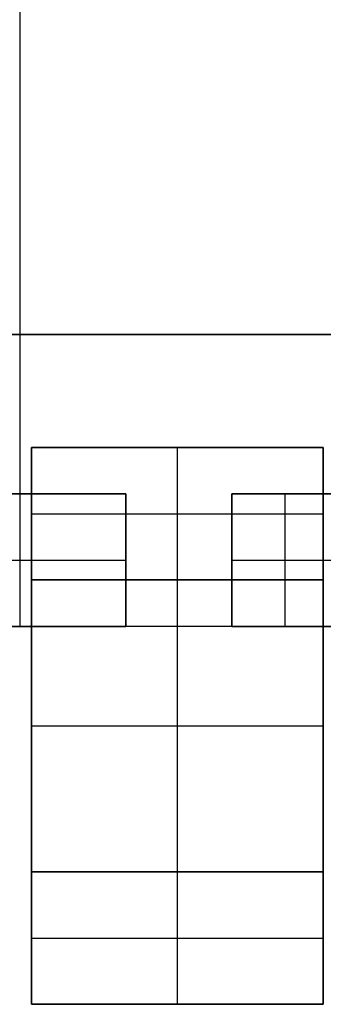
# Model space of a CAD drawing. Header units: millimetres. Extents: x -68 to 68, y -70 to 54.
# Tile 49 of 83: x -22.8 to -22.228, y -22.1 to -20.244. Entities that reach past the tile are written whole.
import ezdxf

# ---------------------------------------------------------------- set-up
doc = ezdxf.new("R2010")
doc.units = ezdxf.units.MM
doc.layers.add('Layer 01', color=7, linetype='Continuous', true_color=0x000000)

# ---------------------------------------------------------------- blocks, each defined once
blk = doc.blocks.new('MOLD.step')
at = {"layer": 'Layer 01', "color": 250, "true_color": 0x181818}
for p, q in [((-1.5, 0.775), (1.5, 0.775)), ((1.5, 0.075), (1.5, 0.775)), ((1.5, 0.3875, -1.5), (1.5, 0.3875, 1.5)), ((1.375, 0.075, 0.2), (1.375, 0.075, -0.2)), ((0.95, 0.0375, -0.95), (0.95, 0.0375, 0.95)), ((1.2499, 0.0375, -0.2), (1.2499, 0.0375, 0.2)), ((0.95, 0), (1.2499, 0))]:
    blk.add_line(p, q, dxfattribs=at)
for points in [[(1.5, 0.775, -1.5), (1.5, 0.775), (1.5, 0.775, 1.5)], [(0.95, 0.075, 0.95), (0.95, 0.075, 0), (0.95, 0.075, -0.95)], [(1.2499, 0.075, -0.2), (1.2499, 0.075, 0), (1.2499, 0.075, 0.2)], [(1.5, 0.075, 0.2), (1.5, 0.075, 0), (1.5, 0.075, -0.2)], [(0.95, 0, -0.95), (0.95, 0, 0), (0.95, 0, 0.95)], [(1.2499, 0, 0.2), (1.2499, 0, 0), (1.2499, 0, -0.2)]]:
    blk.add_open_spline(points, degree=2, dxfattribs=at)
blk = doc.blocks.new('Open CASCADE STEP translator 6.8 1.19.1.1.11.step')
at = {"layer": 'Layer 01', "color": 254, "true_color": 0xe1e1e1}
for p, q in [((0.4, 0, 1.375), (0.4, 0.1, 1.375)), ((0.4, 0.1, 1.375), (0.5999, 0.1, 1.375)), ((0.4999, 0.1, 1.25), (0.4999, 0, 1.25)), ((0.4999, 0, 1.5), (0.4999, 0.1, 1.5)), ((0.4999, 0.1, 1.5), (0.4999, 0.1, 1.25)), ((0.5999, 0, 1.375), (0.5999, 0.1, 1.375)), ((0.4, 0.05, 1.25), (0.4, 0.05, 1.5)), ((0.5999, 0.05, 1.25), (0.4, 0.05, 1.25)), ((0.4, 0.05, 1.5), (0.5999, 0.05, 1.5)), ((0.5999, 0.05, 1.25), (0.5999, 0.05, 1.5)), ((0.4, 0, 1.375), (0.5999, 0, 1.375)), ((0.4999, 0, 1.5), (0.4999, 0, 1.25))]:
    blk.add_line(p, q, dxfattribs=at)
for points in [[(0.4, 0, 1.5), (0.4, 0.05, 1.5), (0.4, 0.1, 1.5)], [(0.4, 0.1, 1.5), (0.4, 0.1, 1.375), (0.4, 0.1, 1.25)], [(0.4, 0.1, 1.25), (0.4, 0.05, 1.25), (0.4, 0, 1.25)], [(0.4, 0.1, 1.25), (0.4999, 0.1, 1.25), (0.5999, 0.1, 1.25)], [(0.5999, 0.1, 1.5), (0.4999, 0.1, 1.5), (0.4, 0.1, 1.5)], [(0.5999, 0.1, 1.25), (0.5999, 0.05, 1.25), (0.5999, 0, 1.25)], [(0.5999, 0.1, 1.25), (0.5999, 0.1, 1.375), (0.5999, 0.1, 1.5)], [(0.5999, 0.1, 1.5), (0.5999, 0.05, 1.5), (0.5999, 0, 1.5)], [(0.5999, 0, 1.25), (0.4999, 0, 1.25), (0.4, 0, 1.25)], [(0.4, 0, 1.5), (0.4999, 0, 1.5), (0.5999, 0, 1.5)], [(0.4, 0, 1.25), (0.4, 0, 1.375), (0.4, 0, 1.5)], [(0.5999, 0, 1.5), (0.5999, 0, 1.375), (0.5999, 0, 1.25)]]:
    blk.add_open_spline(points, degree=2, dxfattribs=at)
blk = doc.blocks.new('Open CASCADE STEP translator 6.8 1.19.1.1.12.step')
at = {"layer": 'Layer 01', "color": 254, "true_color": 0xe1e1e1}
for p, q in [((0.7999, 0, 1.375), (0.7999, 0.1, 1.375)), ((0.7999, 0.1, 1.375), (0.9999, 0.1, 1.375)), ((0.8999, 0.1, 1.25), (0.8999, 0, 1.25)), ((0.8999, 0, 1.5), (0.8999, 0.1, 1.5)), ((0.8999, 0.1, 1.5), (0.8999, 0.1, 1.25)), ((0.9999, 0, 1.375), (0.9999, 0.1, 1.375)), ((0.7999, 0.05, 1.25), (0.7999, 0.05, 1.5)), ((0.9999, 0.05, 1.25), (0.7999, 0.05, 1.25)), ((0.7999, 0.05, 1.5), (0.9999, 0.05, 1.5)), ((0.9999, 0.05, 1.25), (0.9999, 0.05, 1.5)), ((0.7999, 0, 1.375), (0.9999, 0, 1.375)), ((0.8999, 0, 1.5), (0.8999, 0, 1.25))]:
    blk.add_line(p, q, dxfattribs=at)
for points in [[(0.7999, 0, 1.5), (0.7999, 0.05, 1.5), (0.7999, 0.1, 1.5)], [(0.7999, 0.1, 1.5), (0.7999, 0.1, 1.375), (0.7999, 0.1, 1.25)], [(0.7999, 0.1, 1.25), (0.7999, 0.05, 1.25), (0.7999, 0, 1.25)], [(0.7999, 0.1, 1.25), (0.8999, 0.1, 1.25), (0.9999, 0.1, 1.25)], [(0.9999, 0.1, 1.5), (0.8999, 0.1, 1.5), (0.7999, 0.1, 1.5)], [(0.9999, 0.1, 1.25), (0.9999, 0.05, 1.25), (0.9999, 0, 1.25)], [(0.9999, 0.1, 1.25), (0.9999, 0.1, 1.375), (0.9999, 0.1, 1.5)], [(0.9999, 0.1, 1.5), (0.9999, 0.05, 1.5), (0.9999, 0, 1.5)], [(0.9999, 0, 1.25), (0.8999, 0, 1.25), (0.7999, 0, 1.25)], [(0.7999, 0, 1.5), (0.8999, 0, 1.5), (0.9999, 0, 1.5)], [(0.7999, 0, 1.25), (0.7999, 0, 1.375), (0.7999, 0, 1.5)], [(0.9999, 0, 1.5), (0.9999, 0, 1.375), (0.9999, 0, 1.25)]]:
    blk.add_open_spline(points, degree=2, dxfattribs=at)
blk = doc.blocks.new('Open CASCADE STEP translator 6.8 1.19.1.1.13.step')
at = {"layer": 'Layer 01', "color": 254, "true_color": 0xe1e1e1}
for p, q in [((1.2499, 0, 1.36), (1.2499, 0.1, 1.36)), ((1.2499, 0.1, 1.35), (1.4471, 0.1, 1.35)), ((1.2899, 0, 1.45), (1.2899, 0.1, 1.45)), ((1.3499, 0.1, 1.4471), (1.3499, 0.1, 1.25)), ((1.3599, 0.1, 1.25), (1.3599, 0, 1.25)), ((1.4499, 0.1, 1.29), (1.4499, 0, 1.29)), ((1.2499, 0.05, 1.45), (1.3299, 0.05, 1.45)), ((1.2499, 0.05, 1.27), (1.2499, 0.05, 1.45)), ((1.4499, 0.05, 1.25), (1.2699, 0.05, 1.25)), ((1.4499, 0.05, 1.25), (1.4499, 0.05, 1.33)), ((1.2499, 0, 1.35), (1.4471, 0, 1.35)), ((1.3499, 0, 1.4471), (1.3499, 0, 1.25))]:
    blk.add_line(p, q, dxfattribs=at)
at = {"layer": 'Layer 01', "color": 254, "true_color": 0xe1e1e1, "extrusion": (0, -1, 0)}
for centre, radius, start, end in [((1.2699, 1.27, -0.1), 0.02, 180, 270), ((1.3218, 1.3218, -0.1), 0.1284, 3.6462, 86.3538)]:
    blk.add_arc(centre, radius, start, end, dxfattribs=at)
at = {"layer": 'Layer 01', "color": 254, "true_color": 0xe1e1e1, "extrusion": (0, 1, 0)}
for centre, radius, start, end in [((-1.2699, 1.27, 0.05), 0.02, 270, 0), ((-1.3218, 1.3218, 0.05), 0.1284, 93.6462, 176.3538), ((-1.2699, 1.27), 0.02, 270, 0), ((-1.3218, 1.3218), 0.1284, 93.6462, 176.3538)]:
    blk.add_arc(centre, radius, start, end, dxfattribs=at)
at = {"layer": 'Layer 01', "color": 254, "true_color": 0xe1e1e1}
for points in [[(1.2499, 0, 1.27), (1.2499, 0.05, 1.27), (1.2499, 0.1, 1.27)], [(1.3299, 0.1, 1.45), (1.2899, 0.1, 1.45), (1.2499, 0.1, 1.45)], [(1.2499, 0.1, 1.45), (1.2499, 0.05, 1.45), (1.2499, 0, 1.45)], [(1.2499, 0.1, 1.45), (1.2499, 0.1, 1.36), (1.2499, 0.1, 1.27)], [(1.2699, 0.1, 1.25), (1.2699, 0.05, 1.25), (1.2699, 0, 1.25)], [(1.2699, 0.1, 1.25), (1.3599, 0.1, 1.25), (1.4499, 0.1, 1.25)], [(1.3299, 0.1, 1.45), (1.3299, 0.05, 1.45), (1.3299, 0, 1.45)], [(1.4499, 0.1, 1.25), (1.4499, 0.05, 1.25), (1.4499, 0, 1.25)], [(1.4499, 0.1, 1.25), (1.4499, 0.1, 1.29), (1.4499, 0.1, 1.33)], [(1.4499, 0.1, 1.33), (1.4499, 0.05, 1.33), (1.4499, 0, 1.33)], [(1.2499, 0, 1.45), (1.2899, 0, 1.45), (1.3299, 0, 1.45)], [(1.2499, 0, 1.27), (1.2499, 0, 1.36), (1.2499, 0, 1.45)], [(1.4499, 0, 1.25), (1.3599, 0, 1.25), (1.2699, 0, 1.25)], [(1.4499, 0, 1.33), (1.4499, 0, 1.29), (1.4499, 0, 1.25)]]:
    blk.add_open_spline(points, degree=2, dxfattribs=at)
blk = doc.blocks.new('Open CASCADE STEP translator 6.8 1.19.1.1.14.step')
at = {"layer": 'Layer 01', "color": 254, "true_color": 0xe1e1e1}
for p, q in [((1.2499, 0, 0.9), (1.2499, 0.1, 0.9)), ((1.2499, 0.1, 0.9), (1.4999, 0.1, 0.9)), ((1.3749, 0, 1), (1.3749, 0.1, 1)), ((1.3749, 0.1, 0.8), (1.3749, 0, 0.8)), ((1.3749, 0.1, 1), (1.3749, 0.1, 0.8)), ((1.4999, 0, 0.9), (1.4999, 0.1, 0.9)), ((1.2499, 0.05, 1), (1.4999, 0.05, 1)), ((1.2499, 0.05, 0.8), (1.2499, 0.05, 1)), ((1.4999, 0.05, 0.8), (1.2499, 0.05, 0.8)), ((1.4999, 0.05, 0.8), (1.4999, 0.05, 1)), ((1.2499, 0, 0.9), (1.4999, 0, 0.9)), ((1.3749, 0, 1), (1.3749, 0, 0.8))]:
    blk.add_line(p, q, dxfattribs=at)
for points in [[(1.4999, 0.1, 1), (1.3749, 0.1, 1), (1.2499, 0.1, 1)], [(1.2499, 0.1, 1), (1.2499, 0.05, 1), (1.2499, 0, 1)], [(1.2499, 0.1, 1), (1.2499, 0.1, 0.9), (1.2499, 0.1, 0.8)], [(1.2499, 0.1, 0.8), (1.2499, 0.05, 0.8), (1.2499, 0, 0.8)], [(1.2499, 0.1, 0.8), (1.3749, 0.1, 0.8), (1.4999, 0.1, 0.8)], [(1.4999, 0, 0.8), (1.4999, 0.05, 0.8), (1.4999, 0.1, 0.8)], [(1.4999, 0.1, 0.8), (1.4999, 0.1, 0.9), (1.4999, 0.1, 1)], [(1.4999, 0.1, 1), (1.4999, 0.05, 1), (1.4999, 0, 1)], [(1.2499, 0, 1), (1.3749, 0, 1), (1.4999, 0, 1)], [(1.2499, 0, 0.8), (1.2499, 0, 0.9), (1.2499, 0, 1)], [(1.4999, 0, 0.8), (1.3749, 0, 0.8), (1.2499, 0, 0.8)], [(1.4999, 0, 1), (1.4999, 0, 0.9), (1.4999, 0, 0.8)]]:
    blk.add_open_spline(points, degree=2, dxfattribs=at)
blk = doc.blocks.new('Open CASCADE STEP translator 6.8 1.19.1.1.20.step')
at = {"layer": 'Layer 01', "color": 254, "true_color": 0xe1e1e1}
for p, q in [((0.7999, 0, -1.3749), (0.7999, 0.1, -1.3749)), ((0.7999, 0.1, -1.3749), (0.9999, 0.1, -1.3749)), ((0.8999, 0, -1.2499), (0.8999, 0.1, -1.2499)), ((0.8999, 0.1, -1.4999), (0.8999, 0, -1.4999)), ((0.8999, 0.1, -1.2499), (0.8999, 0.1, -1.4999)), ((0.9999, 0, -1.3749), (0.9999, 0.1, -1.3749)), ((0.7999, 0.05, -1.2499), (0.9999, 0.05, -1.2499)), ((0.7999, 0.05, -1.4999), (0.7999, 0.05, -1.2499)), ((0.9999, 0.05, -1.4999), (0.7999, 0.05, -1.4999)), ((0.9999, 0.05, -1.4999), (0.9999, 0.05, -1.2499)), ((0.7999, 0, -1.3749), (0.9999, 0, -1.3749)), ((0.8999, 0, -1.2499), (0.8999, 0, -1.4999))]:
    blk.add_line(p, q, dxfattribs=at)
for points in [[(0.9999, 0.1, -1.2499), (0.8999, 0.1, -1.2499), (0.7999, 0.1, -1.2499)], [(0.7999, 0.1, -1.2499), (0.7999, 0.05, -1.2499), (0.7999, 0, -1.2499)], [(0.7999, 0.1, -1.2499), (0.7999, 0.1, -1.3749), (0.7999, 0.1, -1.4999)], [(0.7999, 0.1, -1.4999), (0.7999, 0.05, -1.4999), (0.7999, 0, -1.4999)], [(0.7999, 0.1, -1.4999), (0.8999, 0.1, -1.4999), (0.9999, 0.1, -1.4999)], [(0.9999, 0, -1.4999), (0.9999, 0.05, -1.4999), (0.9999, 0.1, -1.4999)], [(0.9999, 0.1, -1.4999), (0.9999, 0.1, -1.3749), (0.9999, 0.1, -1.2499)], [(0.9999, 0.1, -1.2499), (0.9999, 0.05, -1.2499), (0.9999, 0, -1.2499)], [(0.7999, 0, -1.2499), (0.8999, 0, -1.2499), (0.9999, 0, -1.2499)], [(0.7999, 0, -1.4999), (0.7999, 0, -1.3749), (0.7999, 0, -1.2499)], [(0.9999, 0, -1.4999), (0.8999, 0, -1.4999), (0.7999, 0, -1.4999)], [(0.9999, 0, -1.2499), (0.9999, 0, -1.3749), (0.9999, 0, -1.4999)]]:
    blk.add_open_spline(points, degree=2, dxfattribs=at)
blk = doc.blocks.new('Open CASCADE STEP translator 6.8 1.19.1.1.17.step')
at = {"layer": 'Layer 01', "color": 254, "true_color": 0xe1e1e1}
for p, q in [((1.2499, 0, -0.4999), (1.2499, 0.1, -0.4999)), ((1.2499, 0.1, -0.4999), (1.4999, 0.1, -0.4999)), ((1.3749, 0, -0.4), (1.3749, 0.1, -0.4)), ((1.3749, 0.1, -0.5999), (1.3749, 0, -0.5999)), ((1.3749, 0.1, -0.4), (1.3749, 0.1, -0.5999)), ((1.4999, 0, -0.4999), (1.4999, 0.1, -0.4999)), ((1.2499, 0.05, -0.4), (1.4999, 0.05, -0.4)), ((1.2499, 0.05, -0.5999), (1.2499, 0.05, -0.4)), ((1.4999, 0.05, -0.5999), (1.2499, 0.05, -0.5999)), ((1.4999, 0.05, -0.5999), (1.4999, 0.05, -0.4)), ((1.2499, 0, -0.4999), (1.4999, 0, -0.4999)), ((1.3749, 0, -0.4), (1.3749, 0, -0.5999))]:
    blk.add_line(p, q, dxfattribs=at)
for points in [[(1.4999, 0.1, -0.4), (1.3749, 0.1, -0.4), (1.2499, 0.1, -0.4)], [(1.2499, 0.1, -0.4), (1.2499, 0.05, -0.4), (1.2499, 0, -0.4)], [(1.2499, 0.1, -0.4), (1.2499, 0.1, -0.4999), (1.2499, 0.1, -0.5999)], [(1.2499, 0.1, -0.5999), (1.2499, 0.05, -0.5999), (1.2499, 0, -0.5999)], [(1.2499, 0.1, -0.5999), (1.3749, 0.1, -0.5999), (1.4999, 0.1, -0.5999)], [(1.4999, 0, -0.4), (1.4999, 0.05, -0.4), (1.4999, 0.1, -0.4)], [(1.4999, 0.1, -0.5999), (1.4999, 0.05, -0.5999), (1.4999, 0, -0.5999)], [(1.4999, 0.1, -0.5999), (1.4999, 0.1, -0.4999), (1.4999, 0.1, -0.4)], [(1.2499, 0, -0.5999), (1.2499, 0, -0.4999), (1.2499, 0, -0.4)], [(1.4999, 0, -0.5999), (1.3749, 0, -0.5999), (1.2499, 0, -0.5999)], [(1.2499, 0, -0.4), (1.3749, 0, -0.4), (1.4999, 0, -0.4)], [(1.4999, 0, -0.4), (1.4999, 0, -0.4999), (1.4999, 0, -0.5999)]]:
    blk.add_open_spline(points, degree=2, dxfattribs=at)
blk = doc.blocks.new('Open CASCADE STEP translator 6.8 1.19.1.1.16.step')
at = {"layer": 'Layer 01', "color": 254, "true_color": 0xe1e1e1}
for p, q in [((1.2499, 0, 0), (1.2499, 0.1, 0)), ((1.2499, 0.1, 0), (1.4999, 0.1, 0)), ((1.3749, 0, 0.2), (1.3749, 0.1, 0.2)), ((1.3749, 0.1, -0.2), (1.3749, 0, -0.2)), ((1.3749, 0.1, 0.2), (1.3749, 0.1, -0.2)), ((1.4999, 0, 0), (1.4999, 0.1, 0)), ((1.2499, 0.05, 0.2), (1.4999, 0.05, 0.2)), ((1.2499, 0.05, -0.2), (1.2499, 0.05, 0.2)), ((1.4999, 0.05, -0.2), (1.2499, 0.05, -0.2)), ((1.4999, 0.05, -0.2), (1.4999, 0.05, 0.2)), ((1.2499, 0, 0), (1.4999, 0, 0)), ((1.3749, 0, 0.2), (1.3749, 0, -0.2))]:
    blk.add_line(p, q, dxfattribs=at)
for points in [[(1.4999, 0.1, 0.2), (1.3749, 0.1, 0.2), (1.2499, 0.1, 0.2)], [(1.2499, 0.1, 0.2), (1.2499, 0.05, 0.2), (1.2499, 0, 0.2)], [(1.2499, 0.1, 0.2), (1.2499, 0.1, 0), (1.2499, 0.1, -0.2)], [(1.2499, 0.1, -0.2), (1.2499, 0.05, -0.2), (1.2499, 0, -0.2)], [(1.2499, 0.1, -0.2), (1.3749, 0.1, -0.2), (1.4999, 0.1, -0.2)], [(1.4999, 0, 0.2), (1.4999, 0.05, 0.2), (1.4999, 0.1, 0.2)], [(1.4999, 0.1, -0.2), (1.4999, 0.05, -0.2), (1.4999, 0, -0.2)], [(1.4999, 0.1, -0.2), (1.4999, 0.1, 0), (1.4999, 0.1, 0.2)], [(1.2499, 0, -0.2), (1.2499, 0, 0), (1.2499, 0, 0.2)], [(1.4999, 0, -0.2), (1.3749, 0, -0.2), (1.2499, 0, -0.2)], [(1.2499, 0, 0.2), (1.3749, 0, 0.2), (1.4999, 0, 0.2)], [(1.4999, 0, 0.2), (1.4999, 0, 0), (1.4999, 0, -0.2)]]:
    blk.add_open_spline(points, degree=2, dxfattribs=at)
blk = doc.blocks.new('Open CASCADE STEP translator 6.8 1.19.1.1.19.step')
at = {"layer": 'Layer 01', "color": 254, "true_color": 0xe1e1e1}
for p, q in [((1.2499, 0, -1.3599), (1.2499, 0.1, -1.3599)), ((1.2499, 0.1, -1.3499), (1.4471, 0.1, -1.3499)), ((1.2899, 0.1, -1.4499), (1.2899, 0, -1.4499)), ((1.3499, 0.1, -1.2499), (1.3499, 0.1, -1.4471)), ((1.3599, 0, -1.2499), (1.3599, 0.1, -1.2499)), ((1.4499, 0, -1.2899), (1.4499, 0.1, -1.2899)), ((1.2499, 0.05, -1.2699), (1.2499, 0.05, -1.4499)), ((1.3299, 0.05, -1.4499), (1.2499, 0.05, -1.4499)), ((1.2699, 0.05, -1.2499), (1.4499, 0.05, -1.2499)), ((1.4499, 0.05, -1.3299), (1.4499, 0.05, -1.2499)), ((1.2499, 0, -1.3499), (1.4471, 0, -1.3499)), ((1.3499, 0, -1.2499), (1.3499, 0, -1.4471))]:
    blk.add_line(p, q, dxfattribs=at)
at = {"layer": 'Layer 01', "color": 254, "true_color": 0xe1e1e1, "extrusion": (0, -1, 0)}
for centre, radius, start, end in [((1.2699, -1.2699, -0.1), 0.02, 90, 180), ((1.3218, -1.3218, -0.1), 0.1284, 273.6462, 356.3538)]:
    blk.add_arc(centre, radius, start, end, dxfattribs=at)
at = {"layer": 'Layer 01', "color": 254, "true_color": 0xe1e1e1, "extrusion": (0, 1, 0)}
for centre, radius, start, end in [((-1.2699, -1.2699, 0.05), 0.02, 0, 90), ((-1.3218, -1.3218, 0.05), 0.1284, 183.6462, 266.3538), ((-1.2699, -1.2699), 0.02, 360, 90), ((-1.3218, -1.3218), 0.1284, 183.6462, 266.3538)]:
    blk.add_arc(centre, radius, start, end, dxfattribs=at)
at = {"layer": 'Layer 01', "color": 254, "true_color": 0xe1e1e1}
for points in [[(1.2499, 0.1, -1.2699), (1.2499, 0.05, -1.2699), (1.2499, 0, -1.2699)], [(1.2499, 0.1, -1.2699), (1.2499, 0.1, -1.3599), (1.2499, 0.1, -1.4499)], [(1.2499, 0.1, -1.4499), (1.2499, 0.05, -1.4499), (1.2499, 0, -1.4499)], [(1.2499, 0.1, -1.4499), (1.2899, 0.1, -1.4499), (1.3299, 0.1, -1.4499)], [(1.4499, 0.1, -1.2499), (1.3599, 0.1, -1.2499), (1.2699, 0.1, -1.2499)], [(1.2699, 0.1, -1.2499), (1.2699, 0.05, -1.2499), (1.2699, 0, -1.2499)], [(1.3299, 0.1, -1.4499), (1.3299, 0.05, -1.4499), (1.3299, 0, -1.4499)], [(1.4499, 0, -1.3299), (1.4499, 0.05, -1.3299), (1.4499, 0.1, -1.3299)], [(1.4499, 0.1, -1.3299), (1.4499, 0.1, -1.2899), (1.4499, 0.1, -1.2499)], [(1.4499, 0.1, -1.2499), (1.4499, 0.05, -1.2499), (1.4499, 0, -1.2499)], [(1.2499, 0, -1.4499), (1.2499, 0, -1.3599), (1.2499, 0, -1.2699)], [(1.3299, 0, -1.4499), (1.2899, 0, -1.4499), (1.2499, 0, -1.4499)], [(1.2699, 0, -1.2499), (1.3599, 0, -1.2499), (1.4499, 0, -1.2499)], [(1.4499, 0, -1.2499), (1.4499, 0, -1.2899), (1.4499, 0, -1.3299)]]:
    blk.add_open_spline(points, degree=2, dxfattribs=at)
blk = doc.blocks.new('Open CASCADE STEP translator 6.8 1.19.1.1.21.step')
at = {"layer": 'Layer 01', "color": 254, "true_color": 0xe1e1e1}
for p, q in [((0.4, 0, -1.3749), (0.4, 0.1, -1.3749)), ((0.4, 0.1, -1.3749), (0.5999, 0.1, -1.3749)), ((0.4999, 0, -1.2499), (0.4999, 0.1, -1.2499)), ((0.4999, 0.1, -1.4999), (0.4999, 0, -1.4999)), ((0.4999, 0.1, -1.2499), (0.4999, 0.1, -1.4999)), ((0.5999, 0, -1.3749), (0.5999, 0.1, -1.3749)), ((0.4, 0.05, -1.2499), (0.5999, 0.05, -1.2499)), ((0.4, 0.05, -1.4999), (0.4, 0.05, -1.2499)), ((0.5999, 0.05, -1.4999), (0.4, 0.05, -1.4999)), ((0.5999, 0.05, -1.4999), (0.5999, 0.05, -1.2499)), ((0.4, 0, -1.3749), (0.5999, 0, -1.3749)), ((0.4999, 0, -1.2499), (0.4999, 0, -1.4999))]:
    blk.add_line(p, q, dxfattribs=at)
for points in [[(0.5999, 0.1, -1.2499), (0.4999, 0.1, -1.2499), (0.4, 0.1, -1.2499)], [(0.4, 0.1, -1.2499), (0.4, 0.05, -1.2499), (0.4, 0, -1.2499)], [(0.4, 0.1, -1.2499), (0.4, 0.1, -1.3749), (0.4, 0.1, -1.4999)], [(0.4, 0.1, -1.4999), (0.4, 0.05, -1.4999), (0.4, 0, -1.4999)], [(0.4, 0.1, -1.4999), (0.4999, 0.1, -1.4999), (0.5999, 0.1, -1.4999)], [(0.5999, 0, -1.4999), (0.5999, 0.05, -1.4999), (0.5999, 0.1, -1.4999)], [(0.5999, 0.1, -1.4999), (0.5999, 0.1, -1.3749), (0.5999, 0.1, -1.2499)], [(0.5999, 0.1, -1.2499), (0.5999, 0.05, -1.2499), (0.5999, 0, -1.2499)], [(0.4, 0, -1.2499), (0.4999, 0, -1.2499), (0.5999, 0, -1.2499)], [(0.4, 0, -1.4999), (0.4, 0, -1.3749), (0.4, 0, -1.2499)], [(0.5999, 0, -1.4999), (0.4999, 0, -1.4999), (0.4, 0, -1.4999)], [(0.5999, 0, -1.2499), (0.5999, 0, -1.3749), (0.5999, 0, -1.4999)]]:
    blk.add_open_spline(points, degree=2, dxfattribs=at)
blk = doc.blocks.new('Open CASCADE STEP translator 6.8 1.19.1.1.15.step')
at = {"layer": 'Layer 01', "color": 254, "true_color": 0xe1e1e1}
for p, q in [((1.2499, 0, 0.5), (1.2499, 0.1, 0.5)), ((1.2499, 0.1, 0.5), (1.4999, 0.1, 0.5)), ((1.3749, 0, 0.6), (1.3749, 0.1, 0.6)), ((1.3749, 0.1, 0.4), (1.3749, 0, 0.4)), ((1.3749, 0.1, 0.6), (1.3749, 0.1, 0.4)), ((1.4999, 0, 0.5), (1.4999, 0.1, 0.5)), ((1.2499, 0.05, 0.6), (1.4999, 0.05, 0.6)), ((1.2499, 0.05, 0.4), (1.2499, 0.05, 0.6)), ((1.4999, 0.05, 0.4), (1.2499, 0.05, 0.4)), ((1.4999, 0.05, 0.4), (1.4999, 0.05, 0.6)), ((1.2499, 0, 0.5), (1.4999, 0, 0.5)), ((1.3749, 0, 0.6), (1.3749, 0, 0.4))]:
    blk.add_line(p, q, dxfattribs=at)
for points in [[(1.4999, 0.1, 0.6), (1.3749, 0.1, 0.6), (1.2499, 0.1, 0.6)], [(1.2499, 0.1, 0.6), (1.2499, 0.05, 0.6), (1.2499, 0, 0.6)], [(1.2499, 0.1, 0.6), (1.2499, 0.1, 0.5), (1.2499, 0.1, 0.4)], [(1.2499, 0.1, 0.4), (1.2499, 0.05, 0.4), (1.2499, 0, 0.4)], [(1.2499, 0.1, 0.4), (1.3749, 0.1, 0.4), (1.4999, 0.1, 0.4)], [(1.4999, 0, 0.4), (1.4999, 0.05, 0.4), (1.4999, 0.1, 0.4)], [(1.4999, 0.1, 0.4), (1.4999, 0.1, 0.5), (1.4999, 0.1, 0.6)], [(1.4999, 0.1, 0.6), (1.4999, 0.05, 0.6), (1.4999, 0, 0.6)], [(1.2499, 0, 0.6), (1.3749, 0, 0.6), (1.4999, 0, 0.6)], [(1.2499, 0, 0.4), (1.2499, 0, 0.5), (1.2499, 0, 0.6)], [(1.4999, 0, 0.4), (1.3749, 0, 0.4), (1.2499, 0, 0.4)], [(1.4999, 0, 0.6), (1.4999, 0, 0.5), (1.4999, 0, 0.4)]]:
    blk.add_open_spline(points, degree=2, dxfattribs=at)
blk = doc.blocks.new('Open CASCADE STEP translator 6.8 1.19.1.1.18.step')
at = {"layer": 'Layer 01', "color": 254, "true_color": 0xe1e1e1}
for p, q in [((1.2499, 0, -0.8999), (1.2499, 0.1, -0.8999)), ((1.2499, 0.1, -0.8999), (1.4999, 0.1, -0.8999)), ((1.3749, 0, -0.7999), (1.3749, 0.1, -0.7999)), ((1.3749, 0.1, -0.9999), (1.3749, 0, -0.9999)), ((1.3749, 0.1, -0.7999), (1.3749, 0.1, -0.9999)), ((1.4999, 0, -0.8999), (1.4999, 0.1, -0.8999)), ((1.2499, 0.05, -0.7999), (1.4999, 0.05, -0.7999)), ((1.2499, 0.05, -0.9999), (1.2499, 0.05, -0.7999)), ((1.4999, 0.05, -0.9999), (1.2499, 0.05, -0.9999)), ((1.4999, 0.05, -0.9999), (1.4999, 0.05, -0.7999)), ((1.2499, 0, -0.8999), (1.4999, 0, -0.8999)), ((1.3749, 0, -0.7999), (1.3749, 0, -0.9999))]:
    blk.add_line(p, q, dxfattribs=at)
for points in [[(1.4999, 0.1, -0.7999), (1.3749, 0.1, -0.7999), (1.2499, 0.1, -0.7999)], [(1.2499, 0.1, -0.7999), (1.2499, 0.05, -0.7999), (1.2499, 0, -0.7999)], [(1.2499, 0.1, -0.7999), (1.2499, 0.1, -0.8999), (1.2499, 0.1, -0.9999)], [(1.2499, 0.1, -0.9999), (1.2499, 0.05, -0.9999), (1.2499, 0, -0.9999)], [(1.2499, 0.1, -0.9999), (1.3749, 0.1, -0.9999), (1.4999, 0.1, -0.9999)], [(1.4999, 0, -0.7999), (1.4999, 0.05, -0.7999), (1.4999, 0.1, -0.7999)], [(1.4999, 0.1, -0.9999), (1.4999, 0.05, -0.9999), (1.4999, 0, -0.9999)], [(1.4999, 0.1, -0.9999), (1.4999, 0.1, -0.8999), (1.4999, 0.1, -0.7999)], [(1.2499, 0, -0.9999), (1.2499, 0, -0.8999), (1.2499, 0, -0.7999)], [(1.4999, 0, -0.9999), (1.3749, 0, -0.9999), (1.2499, 0, -0.9999)], [(1.2499, 0, -0.7999), (1.3749, 0, -0.7999), (1.4999, 0, -0.7999)], [(1.4999, 0, -0.7999), (1.4999, 0, -0.8999), (1.4999, 0, -0.9999)]]:
    blk.add_open_spline(points, degree=2, dxfattribs=at)
blk = doc.blocks.new('Open CASCADE STEP translator 6.8 1.19.1.1.25.step')
at = {"layer": 'Layer 01', "color": 254, "true_color": 0xe1e1e1}
for points in [[(0.95, 0.1, -0.95), (0.95, 0.1, 0), (0.95, 0.1, 0.95)], [(0.95, 0, 0.95), (0.95, 0, 0), (0.95, 0, -0.95)]]:
    blk.add_open_spline(points, degree=2, dxfattribs=at)
blk = doc.blocks.new('FRAME.step')
at = {"layer": 'Layer 01'}
for name in ['Open CASCADE STEP translator 6.8 1.19.1.1.25.step', 'Open CASCADE STEP translator 6.8 1.19.1.1.11.step', 'Open CASCADE STEP translator 6.8 1.19.1.1.21.step', 'Open CASCADE STEP translator 6.8 1.19.1.1.12.step', 'Open CASCADE STEP translator 6.8 1.19.1.1.20.step', 'Open CASCADE STEP translator 6.8 1.19.1.1.13.step', 'Open CASCADE STEP translator 6.8 1.19.1.1.14.step', 'Open CASCADE STEP translator 6.8 1.19.1.1.17.step', 'Open CASCADE STEP translator 6.8 1.19.1.1.16.step', 'Open CASCADE STEP translator 6.8 1.19.1.1.19.step', 'Open CASCADE STEP translator 6.8 1.19.1.1.15.step', 'Open CASCADE STEP translator 6.8 1.19.1.1.18.step']:
    blk.add_blockref(name, (0, 0), dxfattribs=at)
blk = doc.blocks.new('DP83825IRMQR.step')
at = {"layer": 'Layer 01', "extrusion": (0, -1, 0)}
for name, p in [('MOLD.step', (0, 0.025)), ('FRAME.step', (0, 0))]:
    blk.add_blockref(name, p, dxfattribs=at)
blk = doc.blocks.new('U5.step')
at = {"layer": 'Layer 01', "rotation": 270.0000006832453}
blk.add_blockref('DP83825IRMQR.step', (37.2, -39.8878), dxfattribs=at)
blk = doc.blocks.new('Extruded-14.step')
at = {"layer": 'Layer 01', "color": 9, "true_color": 0xc0c0c0}
for p, q in [((-0.275, 0.125, 0.275), (0.275, 0.125, 0.275)), ((-0.275, -0.125, 0.275), (-0.275, 0.125, 0.275)), ((0, 0.125, 0.55), (0, 0.125)), ((0, -0.125), (0, 0.125)), ((0, -0.125, 0.55), (0, 0.125, 0.55)), ((0.275, -0.125, 0.275), (0.275, 0.125, 0.275)), ((-0.275, 0), (-0.275, 0, 0.55)), ((-0.275, 0), (0.275, 0)), ((-0.275, 0, 0.55), (0.275, 0, 0.55)), ((0.275, 0), (0.275, 0, 0.55)), ((-0.275, -0.125, 0.275), (0.275, -0.125, 0.275)), ((0, -0.125, 0.55), (0, -0.125))]:
    blk.add_line(p, q, dxfattribs=at)
for points in [[(-0.275, 0.125), (-0.275, 0.125, 0.275), (-0.275, 0.125, 0.55)], [(-0.275, 0.125, 0.55), (0, 0.125, 0.55), (0.275, 0.125, 0.55)], [(0.275, 0.125), (0, 0.125), (-0.275, 0.125)], [(-0.275, -0.125, 0.55), (-0.275, 0, 0.55), (-0.275, 0.125, 0.55)], [(-0.275, 0.125), (-0.275, 0), (-0.275, -0.125)], [(0.275, 0.125, 0.55), (0.275, 0.125, 0.275), (0.275, 0.125)], [(0.275, 0.125, 0.55), (0.275, 0, 0.55), (0.275, -0.125, 0.55)], [(0.275, -0.125), (0.275, 0), (0.275, 0.125)], [(0.275, -0.125, 0.55), (0, -0.125, 0.55), (-0.275, -0.125, 0.55)], [(-0.275, -0.125, 0.55), (-0.275, -0.125, 0.275), (-0.275, -0.125)], [(-0.275, -0.125), (0, -0.125), (0.275, -0.125)], [(0.275, -0.125, 0.55), (0.275, -0.125, 0.275), (0.275, -0.125)]]:
    blk.add_open_spline(points, degree=2, dxfattribs=at)
blk = doc.blocks.new('8035386624.step')
at = {"layer": 'Layer 01'}
blk.add_blockref('Extruded-14.step', (0, 0), dxfattribs=at)
blk = doc.blocks.new('Extruded-11.step')
at = {"layer": 'Layer 01', "color": 9, "true_color": 0xcfc9b5}
for p, q in [((-0.275, -0.275, 0.275), (-0.275, 0.275, 0.275)), ((-0.275, 0.275, 0.275), (0.275, 0.275, 0.275)), ((0, 0.275, 0.55), (0, 0.275)), ((0, -0.275), (0, 0.275)), ((0, -0.275, 0.55), (0, 0.275, 0.55)), ((0.275, -0.275, 0.275), (0.275, 0.275, 0.275)), ((-0.275, 0), (-0.275, 0, 0.55)), ((-0.275, 0), (0.275, 0)), ((-0.275, 0, 0.55), (0.275, 0, 0.55)), ((0.275, 0), (0.275, 0, 0.55)), ((-0.275, -0.275, 0.275), (0.275, -0.275, 0.275)), ((0, -0.275, 0.55), (0, -0.275))]:
    blk.add_line(p, q, dxfattribs=at)
for points in [[(-0.275, -0.275, 0.55), (-0.275, 0, 0.55), (-0.275, 0.275, 0.55)], [(-0.275, 0.275, 0.55), (-0.275, 0.275, 0.275), (-0.275, 0.275)], [(-0.275, 0.275), (-0.275, 0), (-0.275, -0.275)], [(-0.275, 0.275, 0.55), (0, 0.275, 0.55), (0.275, 0.275, 0.55)], [(0.275, 0.275), (0, 0.275), (-0.275, 0.275)], [(0.275, 0.275, 0.55), (0.275, 0.275, 0.275), (0.275, 0.275)], [(0.275, 0.275, 0.55), (0.275, 0, 0.55), (0.275, -0.275, 0.55)], [(0.275, -0.275), (0.275, 0), (0.275, 0.275)], [(-0.275, -0.275), (-0.275, -0.275, 0.275), (-0.275, -0.275, 0.55)], [(0.275, -0.275, 0.55), (0, -0.275, 0.55), (-0.275, -0.275, 0.55)], [(-0.275, -0.275), (0, -0.275), (0.275, -0.275)], [(0.275, -0.275, 0.55), (0.275, -0.275, 0.275), (0.275, -0.275)]]:
    blk.add_open_spline(points, degree=2, dxfattribs=at)
blk = doc.blocks.new('6272061424.step')
at = {"layer": 'Layer 01'}
blk.add_blockref('Extruded-11.step', (0, 0), dxfattribs=at)
blk = doc.blocks.new('C173.step')
at = {"layer": 'Layer 01'}
for name, p in [('8035386624.step', (37.4975, -41.1753, -2.1514)), ('6272061424.step', (37.4975, -41.5753, -2.1514)), ('8035386624.step', (37.4975, -41.9753, -2.1514))]:
    blk.add_blockref(name, p, dxfattribs=at)
blk = doc.blocks.new('MC403-X_A_090322_MultipleBody.step')
at = {"layer": 'Layer 01'}
for name in ['U5.step', 'C173.step']:
    blk.add_blockref(name, (0, 0), dxfattribs=at)
blk = doc.blocks.new('MC403-X_A_090322_MultipleBody 090322')
at = {"layer": 'Layer 01'}
blk.add_blockref('MC403-X_A_090322_MultipleBody.step', (0, 0), dxfattribs=at)

msp = doc.modelspace()

# ---------------------------------------------------------------- block references
at = {"layer": 'Layer 01'}
msp.add_blockref('MC403-X_A_090322_MultipleBody 090322', (-60, 20, 1.6014), dxfattribs=at)

doc.saveas('drawing.dxf')
